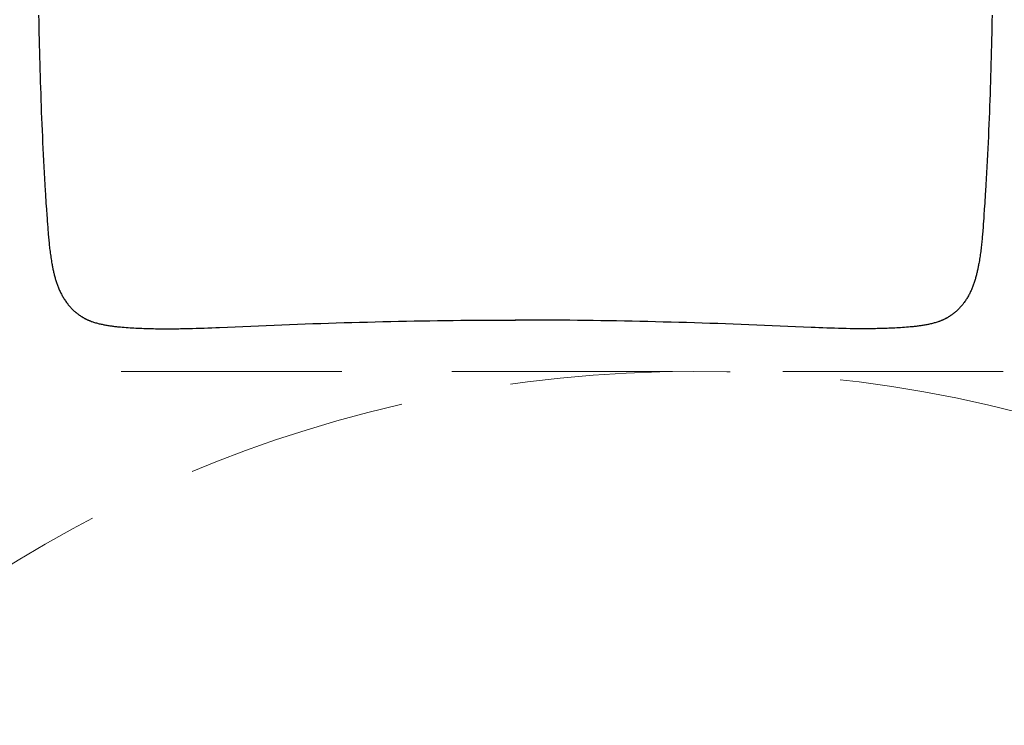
# Model space of a CAD drawing. Header units: millimetres. Extents: x 6161 to 8965, y -9035 to -5431.
# Tile 11 of 256: x 6555 to 6612, y -6877 to -6836. Entities that reach past the tile are written whole.
import ezdxf

# ---------------------------------------------------------------- set-up
doc = ezdxf.new("R2010")
doc.units = ezdxf.units.MM
doc.linetypes.add('DASHED', pattern=[19.05, 12.7, -6.35])
doc.layers.add('Wyposazenie Wew - ludzie 2d', color=7, linetype='Continuous')
doc.layers.add('Wyposazenie Wew - Urzadzenia Sanitarne', color=6, linetype='Continuous')

# ---------------------------------------------------------------- blocks, each defined once
blk = doc.blocks.new('Z$W@#0FA31E09')
at = {"layer": 'Wyposazenie Wew - ludzie 2d', "color": 8, "linetype": 'DASHED', "lineweight": 0, "true_color": 0x707070}
blk.add_lwpolyline([(150, 0), (150, 150), (0, 150), (0, 0)], close=True, dxfattribs=at)
blk.add_circle((75, 75), 75, dxfattribs=at)
blk = doc.blocks.new('Umywalka KOŁO_bez barier')
at = {"linetype": 'Continuous'}
for points in [[(-27.452, -36.952), (-27.445, -37.301), (-27.438, -37.651), (-27.431, -38), (-27.423, -38.349), (-27.415, -38.698), (-27.407, -39.047), (-27.398, -39.397), (-27.389, -39.746), (-27.379, -40.095), (-27.368, -40.444), (-27.358, -40.793), (-27.346, -41.142), (-27.335, -41.491), (-27.323, -41.841), (-27.31, -42.19), (-27.297, -42.539), (-27.283, -42.888), (-27.269, -43.237), (-27.254, -43.586), (-27.238, -43.935), (-27.222, -44.284), (-27.206, -44.632), (-27.189, -44.981), (-27.171, -45.33), (-27.152, -45.679), (-27.133, -46.028), (-27.114, -46.377), (-27.093, -46.725), (-27.072, -47.074), (-27.061, -47.248), (-27.05, -47.423), (-27.039, -47.597), (-27.028, -47.771), (-27.005, -48.12), (-26.981, -48.468), (-26.969, -48.642), (-26.956, -48.817), (-26.944, -48.991), (-26.93, -49.165), (-26.917, -49.339), (-26.91, -49.426), (-26.903, -49.513), (-26.895, -49.6), (-26.888, -49.687), (-26.88, -49.774), (-26.872, -49.861), (-26.863, -49.948), (-26.855, -50.035), (-26.846, -50.122), (-26.836, -50.208), (-26.826, -50.295), (-26.816, -50.382), (-26.806, -50.469), (-26.795, -50.555), (-26.783, -50.642), (-26.772, -50.728), (-26.759, -50.815), (-26.746, -50.901), (-26.733, -50.988), (-26.719, -51.074), (-26.704, -51.16), (-26.689, -51.246), (-26.679, -51.301), (-26.669, -51.356), (-26.659, -51.411), (-26.648, -51.466), (-26.637, -51.521), (-26.625, -51.576), (-26.613, -51.631), (-26.601, -51.686), (-26.589, -51.74), (-26.576, -51.795), (-26.563, -51.849), (-26.549, -51.904), (-26.536, -51.958), (-26.521, -52.012), (-26.506, -52.066), (-26.491, -52.12), (-26.475, -52.174), (-26.459, -52.228), (-26.442, -52.281), (-26.425, -52.334), (-26.407, -52.388), (-26.388, -52.441), (-26.369, -52.493), (-26.35, -52.546), (-26.329, -52.598), (-26.308, -52.65), (-26.287, -52.702), (-26.264, -52.753), (-26.242, -52.804), (-26.218, -52.855), (-26.194, -52.906), (-26.169, -52.956), (-26.143, -53.006), (-26.117, -53.055), (-26.089, -53.105), (-26.062, -53.154), (-26.033, -53.202), (-26.004, -53.25), (-25.974, -53.298), (-25.943, -53.345), (-25.912, -53.391), (-25.88, -53.437), (-25.847, -53.483), (-25.813, -53.528), (-25.779, -53.573), (-25.762, -53.595), (-25.744, -53.617), (-25.726, -53.638), (-25.708, -53.66), (-25.69, -53.681), (-25.672, -53.703), (-25.654, -53.724), (-25.635, -53.745), (-25.616, -53.766), (-25.597, -53.786), (-25.578, -53.807), (-25.558, -53.827), (-25.539, -53.847), (-25.519, -53.867), (-25.499, -53.887), (-25.479, -53.906), (-25.459, -53.926), (-25.439, -53.945), (-25.418, -53.964), (-25.397, -53.983), (-25.376, -54.002), (-25.355, -54.02), (-25.334, -54.039), (-25.313, -54.057), (-25.291, -54.075), (-25.269, -54.092), (-25.248, -54.11), (-25.226, -54.127), (-25.203, -54.144), (-25.181, -54.161), (-25.158, -54.178), (-25.136, -54.195), (-25.113, -54.211), (-25.09, -54.227), (-25.067, -54.243), (-25.044, -54.258), (-25.02, -54.274), (-24.997, -54.289), (-24.973, -54.304), (-24.949, -54.319), (-24.925, -54.333), (-24.901, -54.348), (-24.877, -54.362), (-24.852, -54.375), (-24.828, -54.389), (-24.803, -54.402), (-24.778, -54.415), (-24.753, -54.428), (-24.728, -54.441), (-24.703, -54.453), (-24.678, -54.465), (-24.652, -54.477), (-24.627, -54.489), (-24.601, -54.5), (-24.575, -54.511), (-24.549, -54.522), (-24.524, -54.533), (-24.497, -54.543), (-24.471, -54.554), (-24.445, -54.563), (-24.419, -54.573), (-24.392, -54.583), (-24.339, -54.601), (-24.286, -54.619), (-24.233, -54.635), (-24.179, -54.651), (-24.125, -54.667), (-24.071, -54.681), (-24.017, -54.696), (-23.962, -54.709), (-23.908, -54.722), (-23.853, -54.734), (-23.798, -54.746), (-23.743, -54.757), (-23.688, -54.768), (-23.633, -54.779), (-23.578, -54.789), (-23.523, -54.798), (-23.467, -54.807), (-23.412, -54.816), (-23.357, -54.825), (-23.301, -54.833), (-23.246, -54.841), (-23.19, -54.848), (-23.135, -54.855), (-23.079, -54.862), (-23.023, -54.868), (-22.967, -54.875), (-22.912, -54.88), (-22.856, -54.886), (-22.744, -54.897), (-22.633, -54.907), (-22.521, -54.916), (-22.409, -54.924), (-22.297, -54.932), (-22.186, -54.939), (-22.074, -54.946), (-21.962, -54.952), (-21.85, -54.958), (-21.738, -54.964), (-21.626, -54.969), (-21.514, -54.974), (-21.402, -54.978), (-21.29, -54.982), (-21.178, -54.986), (-21.066, -54.989), (-20.954, -54.992), (-20.842, -54.994), (-20.729, -54.996), (-20.617, -54.998), (-20.505, -54.999), (-20.393, -55), (-20.281, -55.001), (-20.169, -55.002), (-20.057, -55.002), (-19.945, -55.002), (-19.833, -55.001), (-19.721, -55), (-19.608, -54.999), (-19.496, -54.998), (-19.384, -54.997), (-19.272, -54.995), (-19.048, -54.991), (-18.824, -54.986), (-18.6, -54.98), (-18.376, -54.973), (-18.152, -54.966), (-17.928, -54.958), (-17.704, -54.95), (-17.479, -54.941), (-17.255, -54.932), (-17.031, -54.923), (-16.584, -54.903), (-16.136, -54.883), (-15.688, -54.863), (-15.24, -54.844), (-14.792, -54.825), (-14.344, -54.806), (-13.896, -54.788), (-13.448, -54.771), (-12.999, -54.754), (-12.551, -54.737), (-12.103, -54.721), (-11.655, -54.706), (-11.207, -54.691), (-10.759, -54.676), (-10.311, -54.662), (-9.862, -54.649), (-9.414, -54.636), (-8.966, -54.624), (-8.518, -54.612), (-8.07, -54.601), (-7.621, -54.59), (-7.173, -54.58), (-6.725, -54.57), (-6.276, -54.561), (-5.828, -54.553), (-5.38, -54.545), (-4.931, -54.538), (-4.483, -54.531), (-4.035, -54.525), (-3.586, -54.52), (-3.138, -54.515), (-2.69, -54.511), (-2.241, -54.507), (-1.793, -54.504), (-1.345, -54.502), (-0.896, -54.501), (-0.448, -54.5), (0.001, -54.499), (0.002, -54.499)], [(27.453, -36.952), (27.446, -37.301), (27.439, -37.65), (27.432, -37.999), (27.424, -38.348), (27.416, -38.698), (27.408, -39.047), (27.399, -39.396), (27.39, -39.745), (27.38, -40.094), (27.369, -40.444), (27.359, -40.793), (27.348, -41.142), (27.336, -41.491), (27.324, -41.84), (27.311, -42.189), (27.298, -42.538), (27.284, -42.887), (27.27, -43.236), (27.255, -43.585), (27.239, -43.934), (27.223, -44.283), (27.207, -44.632), (27.19, -44.981), (27.172, -45.33), (27.153, -45.678), (27.134, -46.027), (27.115, -46.376), (27.094, -46.725), (27.073, -47.073), (27.063, -47.248), (27.052, -47.422), (27.04, -47.596), (27.029, -47.77), (27.006, -48.119), (26.982, -48.467), (26.97, -48.642), (26.957, -48.816), (26.945, -48.99), (26.932, -49.164), (26.918, -49.338), (26.911, -49.425), (26.904, -49.512), (26.897, -49.599), (26.889, -49.686), (26.881, -49.773), (26.873, -49.86), (26.865, -49.947), (26.856, -50.034), (26.847, -50.121), (26.837, -50.208), (26.828, -50.295), (26.818, -50.381), (26.807, -50.468), (26.796, -50.555), (26.785, -50.641), (26.773, -50.728), (26.76, -50.814), (26.748, -50.901), (26.734, -50.987), (26.72, -51.073), (26.706, -51.159), (26.691, -51.245), (26.681, -51.3), (26.67, -51.356), (26.66, -51.411), (26.649, -51.466), (26.638, -51.521), (26.626, -51.575), (26.615, -51.63), (26.603, -51.685), (26.59, -51.74), (26.577, -51.794), (26.564, -51.849), (26.551, -51.903), (26.537, -51.957), (26.522, -52.012), (26.508, -52.066), (26.492, -52.12), (26.477, -52.173), (26.46, -52.227), (26.443, -52.281), (26.426, -52.334), (26.408, -52.387), (26.39, -52.44), (26.371, -52.493), (26.351, -52.545), (26.331, -52.597), (26.31, -52.649), (26.288, -52.701), (26.266, -52.753), (26.243, -52.804), (26.219, -52.855), (26.195, -52.905), (26.17, -52.955), (26.144, -53.005), (26.118, -53.055), (26.091, -53.104), (26.063, -53.153), (26.034, -53.201), (26.005, -53.249), (25.975, -53.297), (25.944, -53.344), (25.913, -53.391), (25.881, -53.437), (25.848, -53.483), (25.815, -53.528), (25.78, -53.572), (25.763, -53.594), (25.745, -53.616), (25.728, -53.638), (25.71, -53.659), (25.692, -53.681), (25.673, -53.702), (25.655, -53.723), (25.636, -53.744), (25.617, -53.765), (25.598, -53.786), (25.579, -53.806), (25.56, -53.826), (25.54, -53.846), (25.521, -53.866), (25.501, -53.886), (25.481, -53.906), (25.46, -53.925), (25.44, -53.944), (25.419, -53.964), (25.399, -53.982), (25.378, -54.001), (25.357, -54.02), (25.336, -54.038), (25.314, -54.056), (25.293, -54.074), (25.271, -54.092), (25.249, -54.109), (25.227, -54.127), (25.205, -54.144), (25.182, -54.161), (25.16, -54.177), (25.137, -54.194), (25.114, -54.21), (25.091, -54.226), (25.068, -54.242), (25.045, -54.258), (25.021, -54.273), (24.998, -54.288), (24.974, -54.303), (24.95, -54.318), (24.926, -54.333), (24.902, -54.347), (24.878, -54.361), (24.853, -54.375), (24.829, -54.388), (24.804, -54.402), (24.779, -54.415), (24.754, -54.428), (24.729, -54.44), (24.704, -54.453), (24.679, -54.465), (24.654, -54.477), (24.628, -54.488), (24.602, -54.5), (24.577, -54.511), (24.551, -54.522), (24.525, -54.532), (24.499, -54.543), (24.473, -54.553), (24.446, -54.563), (24.42, -54.573), (24.394, -54.582), (24.341, -54.601), (24.288, -54.618), (24.234, -54.635), (24.18, -54.651), (24.126, -54.666), (24.072, -54.681), (24.018, -54.695), (23.963, -54.708), (23.909, -54.721), (23.854, -54.734), (23.799, -54.745), (23.745, -54.757), (23.69, -54.768), (23.634, -54.778), (23.579, -54.788), (23.524, -54.798), (23.469, -54.807), (23.413, -54.816), (23.358, -54.824), (23.303, -54.832), (23.247, -54.84), (23.191, -54.847), (23.136, -54.855), (23.08, -54.861), (23.025, -54.868), (22.969, -54.874), (22.913, -54.88), (22.857, -54.886), (22.746, -54.896), (22.634, -54.906), (22.522, -54.915), (22.411, -54.924), (22.299, -54.931), (22.187, -54.939), (22.075, -54.946), (21.963, -54.952), (21.851, -54.958), (21.739, -54.963), (21.627, -54.969), (21.515, -54.973), (21.403, -54.978), (21.291, -54.982), (21.179, -54.985), (21.067, -54.988), (20.955, -54.991), (20.843, -54.994), (20.731, -54.996), (20.619, -54.997), (20.507, -54.999), (20.395, -55), (20.282, -55.001), (20.17, -55.001), (20.058, -55.001), (19.946, -55.001), (19.834, -55.001), (19.722, -55), (19.61, -54.999), (19.498, -54.998), (19.386, -54.996), (19.274, -54.994), (19.049, -54.99), (18.825, -54.985), (18.601, -54.979), (18.377, -54.973), (18.153, -54.966), (17.929, -54.958), (17.705, -54.949), (17.481, -54.941), (17.257, -54.932), (17.033, -54.922), (16.585, -54.903), (16.137, -54.883), (15.689, -54.863), (15.241, -54.843), (14.793, -54.824), (14.345, -54.806), (13.897, -54.788), (13.449, -54.771), (13.001, -54.754), (12.553, -54.737), (12.105, -54.721), (11.657, -54.706), (11.208, -54.691), (10.76, -54.676), (10.312, -54.662), (9.864, -54.649), (9.416, -54.636), (8.967, -54.624), (8.519, -54.612), (8.071, -54.601), (7.623, -54.59), (7.174, -54.58), (6.726, -54.57), (6.278, -54.561), (5.829, -54.553), (5.381, -54.545), (4.933, -54.538), (4.484, -54.531), (4.036, -54.525), (3.588, -54.52), (3.139, -54.515), (2.691, -54.511), (2.243, -54.507), (1.794, -54.504), (1.346, -54.502), (0.897, -54.501), (0.449, -54.5), (0.001, -54.499)], [(0.001, -54.5), (0.002, -54.5)]]:
    blk.add_lwpolyline(points, dxfattribs=at)

msp = doc.modelspace()

# ---------------------------------------------------------------- block references
at = {"rotation": 90}
msp.add_blockref('Z$W@#0FA31E09', (6668.852, -7006.272), dxfattribs=at)
msp.add_blockref('Z$W@#0FA31E09', (6668.852, -7006.272), dxfattribs=at)
at = {"layer": 'Wyposazenie Wew - Urzadzenia Sanitarne', "xscale": -1}
msp.add_blockref('Umywalka KOŁO_bez barier', (6583.603, -6798.817), dxfattribs=at)

doc.saveas('drawing.dxf')
